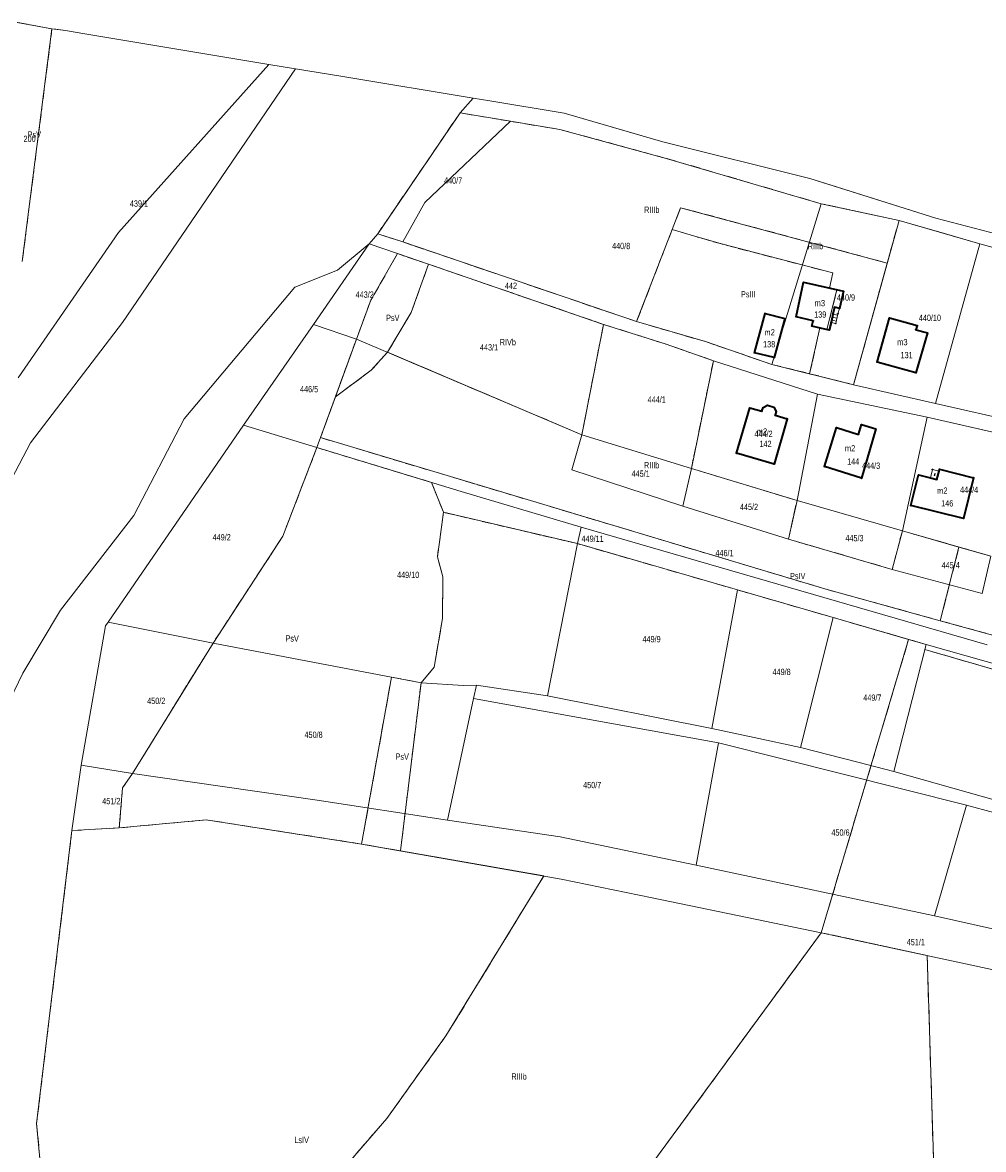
# Model space of a CAD drawing. Header units: metres. Extents: x 7496145 to 7500200, y 5498500 to 5502080.
# Tile 134 of 202: x 7497760 to 7497988, y 5501335 to 5501603. Entities that reach past the tile are written whole.
import ezdxf
from ezdxf.enums import TextEntityAlignment as Align

# ---------------------------------------------------------------- set-up
doc = ezdxf.new("R2010")
doc.units = ezdxf.units.M
doc.header["$MEASUREMENT"] = 0
for name, pattern in [('2.25_0.75', [3, 2.25, -0.75]), ('219-1000', [0]), ('egug-1000', [0])]:
    doc.linetypes.add(name, pattern=pattern)
doc.layers.get('0').update_dxf_attribs({"color": 2, "linetype": 'CONTINUOUS', "lineweight": 5})
for name, color, linetype in [('209-oznaczenie konturu klasyfikacyjnego', 7, 'CONTINUOUS'), ('211-numer działki ewidencyjnej', 7, 'CONTINUOUS'), ('217-kontur klasyfikacyjny', 7, 'CONTINUOUS'), ('218-kontur użytku gruntowego', 7, 'CONTINUOUS'), ('219-działka ewidencyjna', 7, 'CONTINUOUS'), ('312-budynek ewidencyjny', 7, 'CONTINUOUS'), ('312-oznaczenie budynku ewidencyjnego', 7, 'CONTINUOUS'), ('312-oznaczenie budynku ewidencyjnego-Atr117', 7, 'CONTINUOUS'), ('352-schody', 7, 'CONTINUOUS'), ('Punkt budynku', 7, 'CONTINUOUS'), ('wiatrołap', 7, 'CONTINUOUS')]:
    doc.layers.add(name, color=color, linetype=linetype)
doc.styles.get("Standard").update_dxf_attribs({"font": 'Working1250', "width": 0.75})

# ---------------------------------------------------------------- blocks, each defined once
blk = doc.blocks.new('PUNKTBUD')
at = {"color": 0}
blk.add_circle((0, 0), 0.09, dxfattribs=at)

msp = doc.modelspace()

# ---------------------------------------------------------------- linework, layer by layer
at = {"layer": '217-kontur klasyfikacyjny', "color": 3, "linetype": '2.25_0.75', "lineweight": 18, "flags": 128}
for points in [[(7497766.76, 5501601.85), (7497758.51, 5501603.31)], [(7497759.7, 5501546.5), (7497766.76, 5501601.85)], [(7497863.79, 5501581.83), (7497844.22, 5501553.07)], [(7497875.74, 5501579.82), (7497863.79, 5501581.83)], [(7497887.51, 5501577.89), (7497875.74, 5501579.82)], [(7497912.79, 5501571.01), (7497887.51, 5501577.89)], [(7497949.66, 5501560.2), (7497912.79, 5501571.01)], [(7497914.21, 5501554.07), (7497916.22, 5501559.28)], [(7497916.22, 5501559.28), (7497965.35, 5501546.11)], [(7497968.16, 5501556.26), (7497949.66, 5501560.2)], [(7497965.35, 5501546.11), (7497968.16, 5501556.26)], [(7497844.22, 5501553.07), (7497850.19, 5501551.13)], [(7497914.21, 5501554.07), (7497905.77, 5501532.18)], [(7497919.82, 5501552.41), (7497914.21, 5501554.07)], [(7497926.23, 5501550.57), (7497919.82, 5501552.41)], [(7497850.19, 5501551.13), (7497905.77, 5501532.18)], [(7497952.44, 5501543.77), (7497926.23, 5501550.57)], [(7497848.93, 5501548.36), (7497842.6, 5501537.32)], [(7497856.28, 5501545.83), (7497848.93, 5501548.36)], [(7497852.19, 5501534.39), (7497856.28, 5501545.83)], [(7497897.89, 5501531.53), (7497856.28, 5501545.83)], [(7497957.35, 5501517.19), (7497965.35, 5501546.11)], [(7497951.63, 5501540.13), (7497952.44, 5501543.77)], [(7497951.02, 5501530.28), (7497953.38, 5501539.74)], [(7497953.38, 5501539.74), (7497951.63, 5501540.13)], [(7497842.6, 5501537.32), (7497839.15, 5501528.04)], [(7497846.56, 5501524.89), (7497852.19, 5501534.39)], [(7497897.89, 5501531.53), (7497892.74, 5501505.27)], [(7497912.58, 5501526.89), (7497897.89, 5501531.53)], [(7497905.77, 5501532.18), (7497922.15, 5501527.42)], [(7497946.9, 5501519.8), (7497949.31, 5501530.68)], [(7497949.31, 5501530.68), (7497951.02, 5501530.28)], [(7497839.15, 5501528.04), (7497834.14, 5501514.28)], [(7497924.03, 5501522.89), (7497912.58, 5501526.89)], [(7497922.15, 5501527.42), (7497937.88, 5501522.01)], [(7497846.56, 5501524.89), (7497842.66, 5501520.64)], [(7497892.74, 5501505.27), (7497846.56, 5501524.89)], [(7497918.79, 5501497.27), (7497924.03, 5501522.89)], [(7497842.66, 5501520.64), (7497834.14, 5501514.28)], [(7497937.88, 5501522.01), (7497946.9, 5501519.8)], [(7497946.9, 5501519.8), (7497957.35, 5501517.19)], [(7497834.14, 5501514.28), (7497830.61, 5501504.59)], [(7497830.61, 5501504.59), (7497829.75, 5501502.22)], [(7497830.61, 5501504.59), (7497950.51, 5501468.64)], [(7497829.75, 5501502.22), (7497821.64, 5501481.14)], [(7497856.98, 5501493.96), (7497829.75, 5501502.22)], [(7497943.9, 5501489.62), (7497918.79, 5501497.27)], [(7497859.82, 5501486.83), (7497856.98, 5501493.96)], [(7497941.86, 5501480.46), (7497943.9, 5501489.62)], [(7497859.82, 5501486.83), (7497858.39, 5501476.24)], [(7497891.67, 5501479.39), (7497859.82, 5501486.83)], [(7497821.64, 5501481.14), (7497805.07, 5501455.74)], [(7497966.54, 5501473.25), (7497941.86, 5501480.46)], [(7497968.94, 5501482.44), (7497966.54, 5501473.25)], [(7497982.41, 5501478.57), (7497968.94, 5501482.44)], [(7497929.76, 5501468.39), (7497891.67, 5501479.39)], [(7497977.95, 5501461.06), (7497982.41, 5501478.57)], [(7497990.01, 5501476.38), (7497982.41, 5501478.57)], [(7497858.39, 5501476.24), (7497859.71, 5501471.49)], [(7497859.71, 5501471.49), (7497859.6, 5501461.56)], [(7497952.53, 5501461.8), (7497929.76, 5501468.39)], [(7497950.51, 5501468.64), (7497977.95, 5501461.06)], [(7497859.6, 5501461.56), (7497857.64, 5501450.01)], [(7497970.43, 5501456.62), (7497952.53, 5501461.8)], [(7497977.95, 5501461.06), (7498007.73, 5501452.84)], [(7497805.07, 5501455.74), (7497785.93, 5501424.75)], [(7497949.65, 5501386.85), (7497970.43, 5501456.62)], [(7497974.63, 5501455.41), (7497970.43, 5501456.62)], [(7497974.32, 5501454.19), (7497974.63, 5501455.41)], [(7498012.87, 5501443.02), (7497974.32, 5501454.19)], [(7497857.64, 5501450.01), (7497854.52, 5501446.32)], [(7497840.39, 5501407.94), (7497847.47, 5501447.66)], [(7497847.47, 5501447.66), (7497854.52, 5501446.32)], [(7497854.52, 5501446.32), (7497849.63, 5501406.32)], [(7497785.93, 5501424.75), (7497783.54, 5501421.34)], [(7497783.54, 5501421.34), (7497782.76, 5501411.79)], [(7497803.42, 5501413.7), (7497782.76, 5501411.79)], [(7497819.07, 5501411.26), (7497803.42, 5501413.7)], [(7497771.5, 5501411.14), (7497763.11, 5501341.46)], [(7497782.76, 5501411.79), (7497771.5, 5501411.14)], [(7497840.39, 5501407.94), (7497819.07, 5501411.26)], [(7497849.63, 5501406.32), (7497840.39, 5501407.94)], [(7497883.69, 5501400.36), (7497849.63, 5501406.32)], [(7497860.42, 5501362.31), (7497883.69, 5501400.36)], [(7497859.96, 5501264.38), (7497949.65, 5501386.85)], [(7497974.84, 5501381.44), (7497949.65, 5501386.85)], [(7497979.02, 5501247.41), (7497974.84, 5501381.44)], [(7497846.38, 5501342.71), (7497860.42, 5501362.31)], [(7497763.11, 5501341.46), (7497767.05, 5501299.7)], [(7497812.93, 5501304), (7497846.38, 5501342.71)]]:
    msp.add_lwpolyline(points, dxfattribs=at)
at = {"layer": '218-kontur użytku gruntowego', "color": 3, "linetype": 'egug-1000', "lineweight": 18, "flags": 128}
for points in [[(7497766.76, 5501601.85), (7497758.51, 5501603.31)], [(7497759.7, 5501546.5), (7497766.76, 5501601.85)], [(7497769.97, 5501601.4), (7497766.76, 5501601.85)], [(7497774.61, 5501600.64), (7497769.97, 5501601.4)], [(7497818.33, 5501593.3), (7497774.61, 5501600.64)], [(7497824.63, 5501592.28), (7497818.33, 5501593.3)], [(7497783.5, 5501531.98), (7497824.63, 5501592.28)], [(7497836.37, 5501590.38), (7497824.63, 5501592.28)], [(7497866.87, 5501585.33), (7497836.37, 5501590.38)], [(7497863.79, 5501581.83), (7497866.87, 5501585.33)], [(7497870.83, 5501584.67), (7497866.87, 5501585.33)], [(7497888.57, 5501581.73), (7497870.83, 5501584.67)], [(7497844.22, 5501553.07), (7497863.79, 5501581.83)], [(7497875.74, 5501579.82), (7497863.79, 5501581.83)], [(7497906.56, 5501576.52), (7497888.57, 5501581.73)], [(7497887.51, 5501577.89), (7497875.74, 5501579.82)], [(7497912.79, 5501571.01), (7497887.51, 5501577.89)], [(7497912.03, 5501574.94), (7497906.56, 5501576.52)], [(7497946.97, 5501566.19), (7497912.03, 5501574.94)], [(7497949.66, 5501560.2), (7497912.79, 5501571.01)], [(7497951.99, 5501564.61), (7497946.97, 5501566.19)], [(7497976.88, 5501556.76), (7497951.99, 5501564.61)], [(7497914.21, 5501554.07), (7497916.22, 5501559.28)], [(7497916.22, 5501559.28), (7497965.35, 5501546.11)], [(7497968.16, 5501556.26), (7497949.66, 5501560.2)], [(7497965.35, 5501546.11), (7497968.16, 5501556.26)], [(7497978.96, 5501553.11), (7497968.16, 5501556.26)], [(7498004.27, 5501549.67), (7497976.88, 5501556.76)], [(7497842.21, 5501550.66), (7497844.22, 5501553.07)], [(7497844.22, 5501553.07), (7497850.19, 5501551.13)], [(7497914.21, 5501554.07), (7497905.77, 5501532.18)], [(7497919.82, 5501552.41), (7497914.21, 5501554.07)], [(7497926.23, 5501550.57), (7497919.82, 5501552.41)], [(7497987.36, 5501550.66), (7497978.96, 5501553.11)], [(7497842.21, 5501550.66), (7497834.68, 5501544.45)], [(7497848.93, 5501548.36), (7497842.21, 5501550.66)], [(7497850.19, 5501551.13), (7497905.77, 5501532.18)], [(7497952.44, 5501543.77), (7497926.23, 5501550.57)], [(7498006.7, 5501545.37), (7497987.36, 5501550.66)], [(7497848.93, 5501548.36), (7497842.6, 5501537.32)], [(7497856.28, 5501545.83), (7497848.93, 5501548.36)], [(7497834.68, 5501544.45), (7497824.51, 5501540.34)], [(7497856.28, 5501545.83), (7497852.19, 5501534.39)], [(7497897.89, 5501531.53), (7497856.28, 5501545.83)], [(7497957.35, 5501517.19), (7497965.35, 5501546.11)], [(7497951.63, 5501540.13), (7497952.44, 5501543.77)], [(7497824.51, 5501540.34), (7497798.23, 5501509.07)], [(7497951.02, 5501530.28), (7497953.38, 5501539.74)], [(7497953.38, 5501539.74), (7497951.63, 5501540.13)], [(7497842.6, 5501537.32), (7497839.15, 5501528.04)], [(7497852.19, 5501534.39), (7497846.56, 5501524.89)], [(7497761.62, 5501503.39), (7497783.5, 5501531.98)], [(7497892.74, 5501505.27), (7497897.89, 5501531.53)], [(7497912.58, 5501526.89), (7497897.89, 5501531.53)], [(7497905.77, 5501532.18), (7497922.15, 5501527.42)], [(7497946.9, 5501519.8), (7497949.31, 5501530.68)], [(7497949.31, 5501530.68), (7497951.02, 5501530.28)], [(7497839.15, 5501528.04), (7497834.14, 5501514.28)], [(7497924.03, 5501522.89), (7497912.58, 5501526.89)], [(7497922.15, 5501527.42), (7497937.88, 5501522.01)], [(7497846.56, 5501524.89), (7497842.66, 5501520.64)], [(7497846.56, 5501524.89), (7497892.74, 5501505.27)], [(7497924.03, 5501522.89), (7497918.79, 5501497.27)], [(7497948.79, 5501514.9), (7497924.03, 5501522.89)], [(7497842.66, 5501520.64), (7497834.14, 5501514.28)], [(7497937.88, 5501522.01), (7497946.9, 5501519.8)], [(7497946.9, 5501519.8), (7497957.35, 5501517.19)], [(7497974.81, 5501509.5), (7497948.79, 5501514.9)], [(7497957.35, 5501517.19), (7497976.84, 5501512.71)], [(7497834.14, 5501514.28), (7497830.61, 5501504.59)], [(7497976.84, 5501512.71), (7497996.38, 5501508.24)], [(7497989.43, 5501506.13), (7497974.81, 5501509.5)], [(7497798.23, 5501509.07), (7497786.26, 5501486.08)], [(7497829.75, 5501502.22), (7497830.61, 5501504.59)], [(7497830.61, 5501504.59), (7497950.51, 5501468.64)], [(7497738.4, 5501459.14), (7497761.62, 5501503.39)], [(7497829.75, 5501502.22), (7497821.64, 5501481.14)], [(7497856.98, 5501493.96), (7497829.75, 5501502.22)], [(7497918.79, 5501497.27), (7497943.9, 5501489.62)], [(7497859.82, 5501486.83), (7497856.98, 5501493.96)], [(7497943.9, 5501489.62), (7497941.86, 5501480.46)], [(7497786.26, 5501486.08), (7497768.75, 5501463.55)], [(7497859.82, 5501486.83), (7497858.39, 5501476.24)], [(7497891.67, 5501479.39), (7497859.82, 5501486.83)], [(7497821.64, 5501481.14), (7497805.07, 5501455.74)], [(7497941.86, 5501480.46), (7497966.54, 5501473.25)], [(7497966.54, 5501473.25), (7497968.94, 5501482.44)], [(7497968.94, 5501482.44), (7497982.41, 5501478.57)], [(7497929.76, 5501468.39), (7497891.67, 5501479.39)], [(7497982.41, 5501478.57), (7497977.95, 5501461.06)], [(7497990.01, 5501476.38), (7497982.41, 5501478.57)], [(7497858.39, 5501476.24), (7497859.71, 5501471.49)], [(7497859.71, 5501471.49), (7497859.6, 5501461.56)], [(7497952.53, 5501461.8), (7497929.76, 5501468.39)], [(7497950.51, 5501468.64), (7497977.95, 5501461.06)], [(7497768.75, 5501463.55), (7497759.83, 5501448.57)], [(7497859.6, 5501461.56), (7497857.64, 5501450.01)], [(7497970.43, 5501456.62), (7497952.53, 5501461.8)], [(7497977.95, 5501461.06), (7498007.73, 5501452.84)], [(7497805.07, 5501455.74), (7497785.93, 5501424.75)], [(7497949.65, 5501386.85), (7497970.43, 5501456.62)], [(7497974.63, 5501455.41), (7497970.43, 5501456.62)], [(7497974.32, 5501454.19), (7497974.63, 5501455.41)], [(7498012.87, 5501443.02), (7497974.32, 5501454.19)], [(7497759.83, 5501448.57), (7497752.41, 5501433.26)], [(7497857.64, 5501450.01), (7497854.52, 5501446.32)], [(7497847.47, 5501447.66), (7497840.39, 5501407.94)], [(7497854.52, 5501446.32), (7497847.47, 5501447.66)], [(7497849.63, 5501406.32), (7497854.52, 5501446.32)], [(7497785.93, 5501424.75), (7497783.54, 5501421.34)], [(7497783.54, 5501421.34), (7497782.76, 5501411.79)], [(7497782.76, 5501411.79), (7497803.42, 5501413.7)], [(7497803.42, 5501413.7), (7497819.07, 5501411.26)], [(7497771.5, 5501411.14), (7497763.11, 5501341.46)], [(7497782.76, 5501411.79), (7497771.5, 5501411.14)], [(7497819.07, 5501411.26), (7497840.39, 5501407.94)], [(7497840.39, 5501407.94), (7497849.63, 5501406.32)], [(7497849.63, 5501406.32), (7497883.69, 5501400.36)], [(7497883.69, 5501400.36), (7497860.42, 5501362.31)], [(7497949.65, 5501386.85), (7497859.96, 5501264.38)], [(7497974.84, 5501381.44), (7497949.65, 5501386.85)], [(7497979.02, 5501247.41), (7497974.84, 5501381.44)], [(7497860.42, 5501362.31), (7497846.38, 5501342.71)], [(7497763.11, 5501341.46), (7497767.05, 5501299.7)], [(7497846.38, 5501342.71), (7497812.93, 5501304)]]:
    msp.add_lwpolyline(points, dxfattribs=at)
at = {"layer": '219-działka ewidencyjna', "color": 3, "linetype": '219-1000', "lineweight": 18, "flags": 128}
for points in [[(7497758.51, 5501603.31), (7497766.76, 5501601.85)], [(7497766.76, 5501601.85), (7497759.7, 5501546.5)], [(7497766.76, 5501601.85), (7497767.69, 5501601.71)], [(7497769.97, 5501601.4), (7497767.69, 5501601.71)], [(7497769.97, 5501601.4), (7497774.61, 5501600.64)], [(7497774.61, 5501600.64), (7497818.33, 5501593.3)], [(7497818.33, 5501593.3), (7497782.58, 5501553.4)], [(7497818.33, 5501593.3), (7497782.58, 5501553.4)], [(7497836.37, 5501590.38), (7497818.33, 5501593.3)], [(7497836.37, 5501590.38), (7497866.87, 5501585.33)], [(7497866.87, 5501585.33), (7497863.79, 5501581.83)], [(7497866.87, 5501585.33), (7497863.79, 5501581.83)], [(7497866.87, 5501585.33), (7497870.83, 5501584.67)], [(7497870.83, 5501584.67), (7497888.57, 5501581.73)], [(7497844.22, 5501553.07), (7497863.79, 5501581.83)], [(7497844.22, 5501553.07), (7497863.79, 5501581.83)], [(7497875.74, 5501579.82), (7497863.79, 5501581.83)], [(7497888.57, 5501581.73), (7497912.03, 5501574.94)], [(7497855.43, 5501560.53), (7497875.74, 5501579.82)], [(7497875.74, 5501579.82), (7497887.51, 5501577.89)], [(7497887.51, 5501577.89), (7497912.79, 5501571.01)], [(7497912.03, 5501574.94), (7497946.97, 5501566.19)], [(7497912.79, 5501571.01), (7497949.66, 5501560.2)], [(7497946.97, 5501566.19), (7497976.88, 5501556.76)], [(7497855.43, 5501560.53), (7497850.19, 5501551.13)], [(7497937.88, 5501522.01), (7497949.66, 5501560.2)], [(7497949.66, 5501560.2), (7497968.16, 5501556.26)], [(7497957.35, 5501517.19), (7497968.16, 5501556.26)], [(7497968.16, 5501556.26), (7497987.36, 5501550.66)], [(7497976.88, 5501556.76), (7498004.27, 5501549.67)], [(7497758.71, 5501518.78), (7497782.58, 5501553.4)], [(7497758.71, 5501518.78), (7497782.58, 5501553.4)], [(7497842.21, 5501550.66), (7497844.22, 5501553.07)], [(7497842.21, 5501550.66), (7497844.22, 5501553.07)], [(7497844.22, 5501553.07), (7497850.19, 5501551.13)], [(7497828.98, 5501531.52), (7497842.21, 5501550.66)], [(7497828.98, 5501531.52), (7497842.21, 5501550.66)], [(7497842.21, 5501550.66), (7497848.93, 5501548.36)], [(7497905.77, 5501532.18), (7497850.19, 5501551.13)], [(7497976.84, 5501512.71), (7497987.36, 5501550.66)], [(7498006.7, 5501545.37), (7497987.36, 5501550.66)], [(7497842.6, 5501537.32), (7497848.93, 5501548.36)], [(7497848.93, 5501548.36), (7497897.89, 5501531.53)], [(7497842.6, 5501537.32), (7497839.15, 5501528.04)], [(7497812.32, 5501507.54), (7497828.98, 5501531.52)], [(7497812.32, 5501507.54), (7497828.98, 5501531.52)], [(7497828.98, 5501531.52), (7497839.15, 5501528.04)], [(7497892.74, 5501505.27), (7497897.89, 5501531.53)], [(7497897.89, 5501531.53), (7497912.58, 5501526.89)], [(7497905.77, 5501532.18), (7497922.15, 5501527.42)], [(7497829.75, 5501502.22), (7497839.15, 5501528.04)], [(7497892.74, 5501505.27), (7497839.15, 5501528.04)], [(7497912.58, 5501526.89), (7497924.03, 5501522.89)], [(7497937.88, 5501522.01), (7497922.15, 5501527.42)], [(7497918.79, 5501497.27), (7497924.03, 5501522.89)], [(7497924.03, 5501522.89), (7497948.79, 5501514.9)], [(7497937.88, 5501522.01), (7497957.35, 5501517.19)], [(7497943.9, 5501489.62), (7497948.79, 5501514.9)], [(7497974.81, 5501509.5), (7497948.79, 5501514.9)], [(7497957.35, 5501517.19), (7497976.84, 5501512.71)], [(7497996.38, 5501508.24), (7497976.84, 5501512.71)], [(7497968.94, 5501482.44), (7497974.81, 5501509.5)], [(7497974.81, 5501509.5), (7497996.39, 5501504.52)], [(7497780.14, 5501460.72), (7497812.32, 5501507.54)], [(7497780.14, 5501460.72), (7497812.32, 5501507.54)], [(7497812.32, 5501507.54), (7497829.75, 5501502.22)], [(7497890.35, 5501496.9), (7497892.74, 5501505.27)], [(7497892.74, 5501505.27), (7497918.79, 5501497.27)], [(7497821.64, 5501481.14), (7497829.75, 5501502.22)], [(7497829.75, 5501502.22), (7497864.07, 5501491.81)], [(7497890.35, 5501496.9), (7497916.75, 5501488.29)], [(7497916.75, 5501488.29), (7497918.79, 5501497.27)], [(7497918.79, 5501497.27), (7497943.9, 5501489.62)], [(7497864.07, 5501491.81), (7497892.54, 5501483.32)], [(7497916.75, 5501488.29), (7497941.86, 5501480.46)], [(7497941.86, 5501480.46), (7497943.9, 5501489.62)], [(7497943.9, 5501489.62), (7497968.94, 5501482.44)], [(7497891.67, 5501479.39), (7497892.54, 5501483.32)], [(7497892.54, 5501483.32), (7497989.1, 5501455.28)], [(7497805.07, 5501455.74), (7497821.64, 5501481.14)], [(7497941.86, 5501480.46), (7497966.54, 5501473.25)], [(7497968.94, 5501482.44), (7497966.54, 5501473.25)], [(7497968.94, 5501482.44), (7497990.01, 5501476.38)], [(7497884.56, 5501443.17), (7497891.67, 5501479.39)], [(7497891.67, 5501479.39), (7497929.76, 5501468.39)], [(7497987.9, 5501467.56), (7497990.01, 5501476.38)], [(7497987.9, 5501467.56), (7497966.54, 5501473.25)], [(7497929.76, 5501468.39), (7497923.63, 5501435.45)], [(7497929.76, 5501468.39), (7497952.53, 5501461.8)], [(7497944.69, 5501430.87), (7497952.53, 5501461.8)], [(7497952.53, 5501461.8), (7497974.63, 5501455.41)], [(7497773.73, 5501426.69), (7497779.51, 5501459.81)], [(7497773.73, 5501426.69), (7497779.51, 5501459.81)], [(7497779.51, 5501459.81), (7497780.14, 5501460.72)], [(7497779.51, 5501459.81), (7497780.14, 5501460.72)], [(7497780.14, 5501460.72), (7497805.07, 5501455.74)], [(7497785.93, 5501424.75), (7497805.07, 5501455.74)], [(7497805.07, 5501455.74), (7497854.52, 5501446.32)], [(7497966.88, 5501425.22), (7497974.63, 5501455.41)], [(7497974.63, 5501455.41), (7498013.23, 5501444.42)], [(7497864.57, 5501445.67), (7497854.52, 5501446.32)], [(7497864.57, 5501445.67), (7497867.67, 5501445.69)], [(7497867, 5501442.56), (7497867.67, 5501445.69)], [(7497867.67, 5501445.69), (7497884.56, 5501443.17)], [(7497867, 5501442.56), (7497860.83, 5501413.64)], [(7497867, 5501442.56), (7497925.26, 5501432.03)], [(7497884.56, 5501443.17), (7497923.63, 5501435.45)], [(7497933.74, 5501433.25), (7497923.63, 5501435.45)], [(7497925.26, 5501432.03), (7497919.93, 5501402.89)], [(7497925.26, 5501432.03), (7497984.22, 5501417.18)], [(7497933.74, 5501433.25), (7497944.69, 5501430.87)], [(7497944.69, 5501430.87), (7497958.36, 5501427.39)], [(7497771.5, 5501411.14), (7497773.73, 5501426.69)], [(7497771.5, 5501411.14), (7497773.73, 5501426.69)], [(7497773.73, 5501426.69), (7497785.93, 5501424.75)], [(7497958.36, 5501427.39), (7497966.88, 5501425.22)], [(7497783.54, 5501421.34), (7497785.93, 5501424.75)], [(7497785.93, 5501424.75), (7497829.79, 5501418.36)], [(7497966.88, 5501425.22), (7498005.38, 5501414.3)], [(7497782.76, 5501411.79), (7497783.54, 5501421.34)], [(7497829.79, 5501418.36), (7497860.83, 5501413.64)], [(7497984.22, 5501417.18), (7497976.57, 5501390.85)], [(7497984.22, 5501417.18), (7498041.97, 5501401.5)], [(7497782.76, 5501411.79), (7497803.42, 5501413.7)], [(7497803.42, 5501413.7), (7497840.39, 5501407.94)], [(7497860.83, 5501413.64), (7497887.55, 5501409.68)], [(7497763.11, 5501341.46), (7497771.5, 5501411.14)], [(7497763.11, 5501341.46), (7497771.5, 5501411.14)], [(7497782.76, 5501411.79), (7497771.5, 5501411.14)], [(7497887.85, 5501399.63), (7497840.39, 5501407.94)], [(7497887.55, 5501409.68), (7497919.93, 5501402.89)], [(7497919.93, 5501402.89), (7497976.57, 5501390.85)], [(7497887.85, 5501399.63), (7497909.43, 5501395.15)], [(7497909.43, 5501395.15), (7497949.65, 5501386.85)], [(7497976.57, 5501390.85), (7498000.27, 5501385.59)], [(7498003.13, 5501375.36), (7497949.65, 5501386.85)], [(7497763.11, 5501341.46), (7497771.23, 5501255.49)], [(7497763.11, 5501341.46), (7497771.23, 5501255.49)]]:
    msp.add_lwpolyline(points, dxfattribs=at)
at = {"layer": '312-budynek ewidencyjny', "color": 7, "linetype": 'Continuous', "lineweight": 35, "flags": 128}
for points in [[(7497943.71, 5501533.3), (7497945.45, 5501541.53)], [(7497945.45, 5501541.53), (7497954.93, 5501539.39)], [(7497954.93, 5501539.39), (7497953.98, 5501535.29)], [(7497933.76, 5501524.77), (7497936.29, 5501534.15)], [(7497936.29, 5501534.15), (7497941, 5501532.91)], [(7497952.5, 5501534.24), (7497951.99, 5501531.99)], [(7497952.81, 5501535.61), (7497952.5, 5501534.24)], [(7497953.98, 5501535.29), (7497952.81, 5501535.61)], [(7497941, 5501532.91), (7497938.47, 5501523.62)], [(7497947.76, 5501532.37), (7497943.71, 5501533.3)], [(7497947.45, 5501531.12), (7497947.76, 5501532.37)], [(7497951.57, 5501530.15), (7497947.45, 5501531.12)], [(7497951.99, 5501531.99), (7497951.57, 5501530.15)], [(7497962.94, 5501522.56), (7497965.91, 5501533.09)], [(7497965.91, 5501533.09), (7497972.45, 5501531.25)], [(7497972.45, 5501531.25), (7497972.17, 5501530.27)], [(7497972.17, 5501530.27), (7497974.92, 5501529.49)], [(7497974.92, 5501529.49), (7497972.18, 5501520.01)], [(7497938.47, 5501523.62), (7497933.76, 5501524.77)], [(7497972.18, 5501520.01), (7497962.94, 5501522.56)], [(7497935.84, 5501511.77), (7497936.85, 5501512.3)], [(7497936.85, 5501512.3), (7497938.41, 5501511.86)], [(7497929.53, 5501500.87), (7497932.68, 5501511.68)], [(7497932.68, 5501511.68), (7497935.57, 5501510.85)], [(7497935.57, 5501510.85), (7497935.84, 5501511.77)], [(7497938.41, 5501511.86), (7497938.93, 5501510.81)], [(7497938.93, 5501510.81), (7497938.68, 5501509.94)], [(7497938.68, 5501509.94), (7497941.58, 5501509.1)], [(7497941.58, 5501509.1), (7497938.43, 5501498.29)], [(7497950.41, 5501497.7), (7497953.31, 5501506.99)], [(7497953.31, 5501506.99), (7497958.5, 5501505.37)], [(7497958.5, 5501505.37), (7497959.23, 5501507.7)], [(7497959.23, 5501507.7), (7497962.6, 5501506.65)], [(7497962.6, 5501506.65), (7497959.21, 5501494.92)], [(7497938.43, 5501498.29), (7497929.53, 5501500.87)], [(7497959.21, 5501494.92), (7497950.41, 5501497.7)], [(7497977.17, 5501494.64), (7497977.67, 5501496.63)], [(7497977.67, 5501496.63), (7497977.79, 5501497.11)], [(7497977.79, 5501497.11), (7497985.87, 5501495.07)], [(7497970.98, 5501488.42), (7497972.81, 5501495.73)], [(7497972.81, 5501495.73), (7497975.63, 5501495.03)], [(7497975.63, 5501495.03), (7497977.17, 5501494.64)], [(7497985.87, 5501495.07), (7497983.47, 5501485.34)], [(7497983.47, 5501485.34), (7497970.98, 5501488.42)]]:
    msp.add_lwpolyline(points, dxfattribs=at)
at = {"layer": '352-schody', "color": 7, "linetype": 'Continuous', "lineweight": 18, "flags": 128}
msp.add_lwpolyline([(7497952.5, 5501534.24), (7497951.99, 5501531.99), (7497953.1, 5501531.74), (7497953.62, 5501534.03), (7497953.98, 5501535.29), (7497952.81, 5501535.61)], close=True, dxfattribs=at)
msp.add_lwpolyline([(7497952.5, 5501534.24), (7497951.99, 5501531.99), (7497953.1, 5501531.74), (7497953.62, 5501534.03), (7497953.98, 5501535.29), (7497952.81, 5501535.61)], close=True, dxfattribs=at)
for points in [[(7497952.43, 5501533.94), (7497953.54, 5501533.69)], [(7497952.12, 5501532.58), (7497953.23, 5501532.32)], [(7497952.28, 5501533.26), (7497953.39, 5501533.01)]]:
    msp.add_lwpolyline(points, dxfattribs=at)
at = {"layer": 'wiatrołap', "color": 0, "linetype": 'CONTINUOUS', "lineweight": 18}
for p, q in [((7497975.63, 5501495.03), (7497976.13, 5501497.01)), ((7497976.13, 5501497.01), (7497977.67, 5501496.63)), ((7497976.54, 5501495.57), (7497976.67, 5501496.1)), ((7497976.76, 5501496.08), (7497976.63, 5501495.55)), ((7497976.67, 5501496.1), (7497976.76, 5501496.08)), ((7497977.67, 5501496.63), (7497977.17, 5501494.64)), ((7497977.17, 5501494.64), (7497975.63, 5501495.03)), ((7497976.63, 5501495.55), (7497976.54, 5501495.57))]:
    msp.add_line(p, q, dxfattribs=at)

# ---------------------------------------------------------------- block references
at = {"layer": 'Punkt budynku', "color": 5, "linetype": 'Continuous', "lineweight": 13}
for p in [(7497945.45, 5501541.53), (7497954.93, 5501539.39), (7497936.29, 5501534.15), (7497952.5, 5501534.24), (7497952.81, 5501535.61), (7497953.62, 5501534.03), (7497953.98, 5501535.29), (7497941, 5501532.91), (7497943.71, 5501533.3), (7497947.45, 5501531.12), (7497947.76, 5501532.37), (7497951.99, 5501531.99), (7497953.1, 5501531.74), (7497965.91, 5501533.09), (7497972.45, 5501531.25), (7497951.57, 5501530.15), (7497972.17, 5501530.27), (7497974.92, 5501529.49), (7497933.76, 5501524.77), (7497938.47, 5501523.62), (7497962.94, 5501522.56), (7497972.18, 5501520.01), (7497936.85, 5501512.3), (7497932.68, 5501511.68), (7497935.57, 5501510.85), (7497935.84, 5501511.77), (7497938.41, 5501511.86), (7497938.68, 5501509.94), (7497938.93, 5501510.81), (7497941.58, 5501509.1), (7497953.31, 5501506.99), (7497959.23, 5501507.7), (7497962.6, 5501506.65), (7497958.5, 5501505.37), (7497929.53, 5501500.87), (7497938.43, 5501498.29), (7497950.41, 5501497.7), (7497976.13, 5501497.01), (7497977.67, 5501496.63), (7497977.79, 5501497.11), (7497959.21, 5501494.92), (7497972.81, 5501495.73), (7497975.63, 5501495.03), (7497977.17, 5501494.64), (7497985.87, 5501495.07), (7497970.98, 5501488.42), (7497983.47, 5501485.34)]:
    msp.add_blockref('PUNKTBUD', p, dxfattribs=at)

# ---------------------------------------------------------------- texts
at = {"layer": '209-oznaczenie konturu klasyfikacyjnego', "color": 3, "linetype": 'Continuous', "lineweight": 18, "width": 0.79}
for s, p in [('PsV', (7497761, 5501575.91)), ('RIIIb', (7497907.56, 5501558.01)), ('RIIIb', (7497946.46, 5501549.39)), ('PsIII', (7497930.58, 5501537.94)), ('PsV', (7497846.21, 5501532.32)), ('RIVb', (7497873.23, 5501526.55)), ('RIIIb', (7497907.51, 5501497.3)), ('PsIV', (7497942.25, 5501470.94)), ('PsV', (7497822.29, 5501456.08)), ('PsV', (7497848.46, 5501427.99)), ('RIIIb', (7497876, 5501351.91)), ('LsIV', (7497824.4, 5501336.82))]:
    msp.add_text(s, height=1.5, dxfattribs=at).set_placement(p)
at = {"layer": '211-numer działki ewidencyjnej', "color": 3, "linetype": 'Continuous', "lineweight": 18, "width": 0.79}
for s, p in [('200', (7497760, 5501574.91)), ('439/1', (7497785.29, 5501559.52))]:
    msp.add_text(s, height=1.5, dxfattribs=at).set_placement(p)
for s, p in [('440/7', (7497859.98, 5501566.48)), ('440/8', (7497899.93, 5501550.92)), ('442', (7497874.46, 5501541.47)), ('443/2', (7497838.96, 5501539.35)), ('440/9', (7497953.39, 5501538.67)), ('440/10', (7497972.86, 5501533.84)), ('443/1', (7497868.52, 5501526.82)), ('446/5', (7497825.74, 5501516.87)), ('444/1', (7497908.39, 5501514.4)), ('444/2', (7497933.79, 5501506.26)), ('444/3', (7497959.36, 5501498.67)), ('445/1', (7497904.57, 5501496.78)), ('444/4', (7497982.67, 5501492.94)), ('445/2', (7497930.33, 5501488.87)), ('449/2', (7497804.95, 5501481.64)), ('449/11', (7497892.67, 5501481.31)), ('445/3', (7497955.4, 5501481.44)), ('446/1', (7497924.5, 5501477.9)), ('445/4', (7497978.28, 5501475)), ('449/10', (7497848.81, 5501472.7)), ('449/9', (7497907.16, 5501457.42)), ('449/8', (7497938.08, 5501449.63)), ('450/2', (7497789.4, 5501442.74)), ('449/7', (7497959.66, 5501443.51)), ('450/8', (7497826.8, 5501434.69)), ('450/7', (7497893.05, 5501422.73)), ('451/2', (7497778.72, 5501418.92)), ('450/6', (7497952.08, 5501411.44)), ('451/1', (7497969.99, 5501385.38))]:
    msp.add_text(s, height=1.5, dxfattribs=at).set_placement(p, align=Align.TOP_LEFT)
at = {"layer": '312-oznaczenie budynku ewidencyjnego', "color": 7, "linetype": 'Continuous', "lineweight": 18, "width": 0.79}
for s, p in [('139', (7497947.98, 5501534.63)), ('138', (7497935.84, 5501527.56)), ('131', (7497968.52, 5501524.98)), ('142', (7497934.98, 5501503.86)), ('144', (7497955.82, 5501499.65)), ('146', (7497978.18, 5501489.72))]:
    msp.add_text(s, height=1.5, dxfattribs=at).set_placement(p, align=Align.TOP_LEFT)
at = {"layer": '312-oznaczenie budynku ewidencyjnego-Atr117', "color": 7, "width": 0.9}
for s, p in [('m3', (7497949.32, 5501535.84)), ('m2', (7497937.38, 5501528.89)), ('m3', (7497968.93, 5501526.55)), ('m2', (7497935.56, 5501505.3)), ('m2', (7497956.51, 5501501.31)), ('m2', (7497978.43, 5501491.23))]:
    msp.add_text(s, height=1.5, dxfattribs=at).set_placement(p, align=Align.CENTER)

doc.saveas('drawing.dxf')
